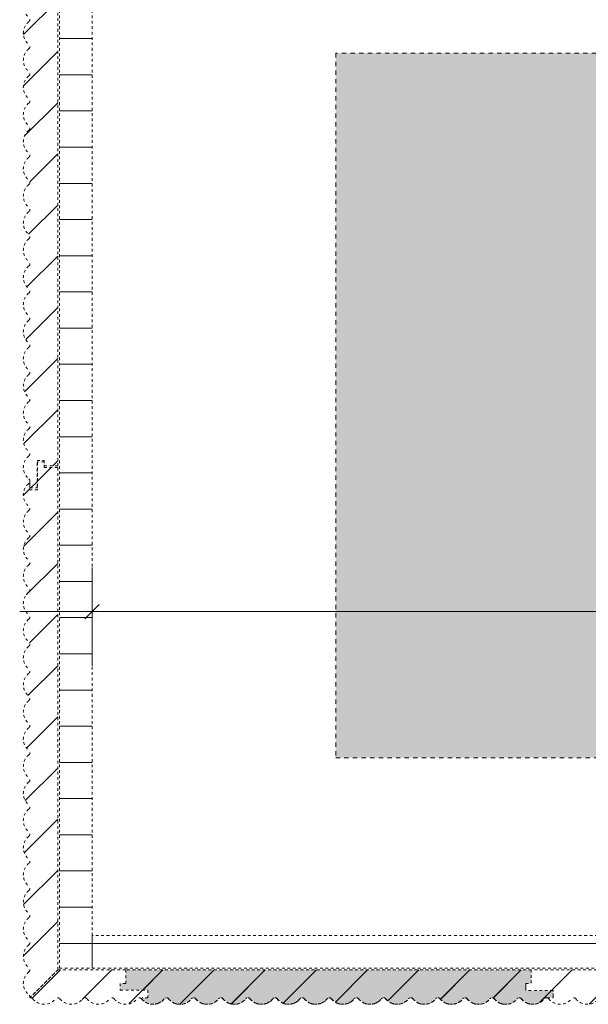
# Model space of a CAD drawing. Header units: millimetres. Extents: x 31693 to 77560, y -62826 to 19369.
# Tile 5 of 17: x 37986 to 38300, y -61897 to -61353. Entities that reach past the tile are written whole.
import ezdxf

# ---------------------------------------------------------------- set-up
doc = ezdxf.new("R2010")
doc.units = ezdxf.units.MM
doc.linetypes.add('Dash 1_5', pattern=[3, 1.5, -1.5])
doc.linetypes.add('Dash xSmall', pattern=[4.7625, 2.38125, -2.38125])
for name, color, linetype, lineweight in [('A----M-', 8, 'Continuous', 5), ('A----M--20', 8, 'Continuous', 5), ('A79-Y--', 8, 'Continuous', 13), ('A99-----2', 1, 'Dash xSmall', 5), ('Detail Items-3', 1, 'Dash 1_5', 5), ('Detail Items-4', 1, 'Dash 1_5', 13)]:
    doc.layers.add(name, color=color, linetype=linetype, lineweight=lineweight)
doc.styles.add('Arial_1', font='arial.ttf', dxfattribs={"height": 36})
doc.dimstyles.new('TD_Diagonal_1_8_mm_-_Transparent_text', dxfattribs={"dimscale": 304.8, "dimtxt": 36.729338, "dimasz": 0.026247, "dimexe": 0.098425, "dimexo": 0.098425, "dimgap": 0.052493, "dimtad": 1, "dimdec": 0, "dimzin": 0, "dimdsep": 46, "dimtxsty": 'Arial_1', "dimblk1": 'OBLIQUE', "dimblk2": 'OBLIQUE', "dimsah": 1, "dimcen": 0.09, "dimdle": 0.131234, "dimazin": 2, "dimtfac": 1, "dimtdec": 4, "dimtix": 1, "dimtmove": 0, "dimatfit": 3, "dimfxl": 1, "dimtvp": 1, "dimtolj": 1, "dimtzin": 0, "dimarcsym": 2})
pattern_1 = [(45, (-18231.271, -107143.067), (-14.1421356, 14.1421356), [])]
pattern_2 = [(0, (-18231.271, -107143.067), (0, 20), [])]

# ---------------------------------------------------------------- blocks, each defined once
blk = doc.blocks.new('712 Pantry - MFZ Breakout - 712 Pantry - MFZ Breakout-18228971-Detail 53')
at = {"layer": 'A79-Y--'}
h = blk.add_hatch(color=256, dxfattribs=at)
h.paths.add_polyline_path([(38058.65, -61896.68), (38060.67, -61896.6), (38062.61, -61896), (38064.36, -61894.93), (38066.42, -61893.18), (38067.29, -61893.15), (38068, -61893.52), (38069.65, -61895.13), (38071.46, -61896.15), (38073.45, -61896.68), (38075.66, -61896.6), (38078.03, -61895.76), (38079.15, -61895.13), (38081.42, -61893.18), (38082.19, -61893.13), (38083, -61893.52), (38084.65, -61895.13), (38086.46, -61896.15), (38088.45, -61896.68), (38090.66, -61896.6), (38093.03, -61895.76), (38094.15, -61895.13), (38096.42, -61893.18), (38097.19, -61893.13), (38098, -61893.52), (38099.66, -61895.13), (38101.46, -61896.15), (38103.45, -61896.68), (38105.66, -61896.6), (38108.03, -61895.76), (38109.15, -61895.13), (38111.42, -61893.18), (38112.29, -61893.15), (38113, -61893.52), (38114.66, -61895.13), (38116.46, -61896.15), (38118.45, -61896.68), (38120.52, -61896.63), (38123.03, -61895.76), (38124.15, -61895.13), (38126.42, -61893.18), (38127.36, -61893.17), (38128, -61893.52), (38129.82, -61895.23), (38131.46, -61896.15), (38133.45, -61896.68), (38135.52, -61896.63), (38138.03, -61895.76), (38139.15, -61895.13), (38141.42, -61893.18), (38142.19, -61893.13), (38143, -61893.52), (38144.66, -61895.13), (38146.46, -61896.15), (38148.45, -61896.68), (38150.52, -61896.63), (38153.03, -61895.76), (38154.15, -61895.13), (38156.42, -61893.18), (38157.19, -61893.13), (38158, -61893.52), (38159.66, -61895.13), (38161.46, -61896.15), (38163.45, -61896.68), (38165.52, -61896.63), (38167.52, -61896.05), (38169.32, -61894.97), (38171.42, -61893.18), (38172.29, -61893.15), (38173, -61893.52), (38174.65, -61895.13), (38176.46, -61896.15), (38178.96, -61896.68), (38180.52, -61896.63), (38182.52, -61896.05), (38184.32, -61894.97), (38186.42, -61893.18), (38187.19, -61893.13), (38188, -61893.52), (38189.65, -61895.13), (38191.46, -61896.15), (38193.45, -61896.68), (38195.66, -61896.6), (38198.03, -61895.76), (38199.15, -61895.13), (38201.42, -61893.18), (38202.29, -61893.15), (38203, -61893.52), (38204.65, -61895.13), (38206.46, -61896.15), (38208.45, -61896.68), (38210.66, -61896.6), (38213.03, -61895.76), (38214.15, -61895.13), (38216.42, -61893.18), (38217.23, -61893.14), (38218, -61893.52), (38219.65, -61895.13), (38221.45, -61896.15), (38223.45, -61896.68), (38225.66, -61896.6), (38228.09, -61895.73), (38229.15, -61895.13), (38231.45, -61893.17), (38232.19, -61893.13), (38233, -61893.52), (38234.65, -61895.13), (38236.45, -61896.15), (38238.45, -61896.68), (38240.66, -61896.6), (38243.03, -61895.76), (38244.47, -61894.82), (38246.42, -61893.18), (38247.19, -61893.13), (38248, -61893.52), (38249.65, -61895.13), (38251.45, -61896.15), (38253.45, -61896.68), (38255.66, -61896.6), (38258.03, -61895.76), (38259.15, -61895.13), (38261.42, -61893.18), (38262.19, -61893.13), (38263.06, -61893.58), (38264.66, -61895.13), (38266.46, -61896.15), (38268.45, -61896.68), (38270.66, -61896.6), (38273.03, -61895.76), (38274.15, -61895.13), (38276.48, -61893.15), (38277.56, -61893.08), (38280.54, -61893.08), (38280.54, -61889.18), (38265.54, -61889.18), (38265.54, -61885.18), (38268.54, -61885.13), (38268.54, -61877.75), (38044.34, -61877.75), (38044.34, -61885.28), (38041.34, -61885.28), (38041.34, -61888.88), (38056.65, -61888.88), (38056.65, -61893.08), (38053.71, -61893.24), (38053.39, -61893.95), (38054.89, -61895.3), (38056.68, -61896.24), (38058.64, -61896.68)])
h.paths.add_polyline_path([(38623.32, -61322.28), (38623.32, -61304.28), (38605.32, -61304.28), (38605.32, -61322.28)])
h.paths.add_polyline_path([(39125.35, -60737.64), (39218.82, -60737.5), (39218.82, -60724.28), (38948.09, -60724.28), (38948.09, -60726.21), (38963.09, -60726.21), (38963.09, -60730.21), (38960.09, -60730.21), (38960.09, -60737.64), (39123.28, -60737.64)])
h.paths.add_polyline_path([(38113.44, -60737.64), (38284.46, -60737.64), (38284.46, -60730.11), (38287.46, -60730.11), (38287.46, -60726.51), (38272.16, -60726.51), (38272.12, -60724.28), (38009.82, -60724.28), (38009.82, -60737.64), (38112.01, -60737.64)])
blk.add_hatch(color=256, dxfattribs=at).paths.add_polyline_path([(38244.47, -61760.52), (38471.05, -61760.52), (38471.05, -61371.11), (38160.42, -61371.11), (38160.42, -61760.52)])
blk = doc.blocks.new('Onda-hoek - Onda-hoek-V5-Detail 53')
at = {"layer": 'Detail Items-3'}
h = blk.add_hatch(dxfattribs=at)
h.set_pattern_fill('FP_2', color=256, style=0, pattern_type=2)
h.set_pattern_definition(pattern_1)
h.paths.add_polyline_path([(37991.32, -61893.2), (38006.76, -61877.75), (38006.76, -61600.05), (37999.23, -61600.05), (37999.23, -61597.05), (37995.63, -61597.05), (37995.63, -61612.36), (37991.43, -61612.36), (37991.25, -61609.42), (37990.56, -61609.1), (37988.87, -61611.25), (37988.27, -61612.39), (37987.81, -61614.36), (37987.86, -61616.38), (37988.4, -61618.32), (37989.41, -61620.07), (37991.29, -61622.13), (37991.39, -61622.89), (37991.1, -61623.61), (37989.38, -61625.36), (37988.36, -61627.16), (37987.84, -61629.16), (37987.84, -61631.23), (37988.36, -61633.23), (37989.38, -61635.03), (37991.29, -61637.13), (37991.39, -61637.89), (37991.1, -61638.61), (37989.38, -61640.36), (37988.36, -61642.16), (37987.84, -61644.16), (37987.84, -61646.23), (37988.36, -61648.23), (37989.38, -61650.03), (37991.29, -61652.13), (37991.39, -61652.89), (37991.1, -61653.61), (37989.38, -61655.36), (37988.36, -61657.16), (37987.84, -61659.16), (37987.84, -61661.23), (37988.36, -61663.23), (37989.38, -61665.03), (37991.29, -61667.13), (37991.39, -61667.89), (37991.1, -61668.61), (37989.38, -61670.36), (37988.36, -61672.16), (37987.84, -61674.16), (37987.84, -61676.23), (37988.36, -61678.23), (37989.38, -61680.03), (37991.29, -61682.13), (37991.39, -61682.89), (37991.1, -61683.61), (37989.38, -61685.36), (37988.36, -61687.16), (37987.84, -61689.16), (37987.84, -61691.23), (37988.36, -61693.23), (37989.38, -61695.03), (37991.29, -61697.13), (37991.39, -61697.89), (37991.1, -61698.61), (37989.38, -61700.36), (37988.36, -61702.16), (37987.84, -61704.16), (37987.84, -61706.23), (37988.36, -61708.23), (37989.52, -61710.17), (37991.29, -61712.13), (37991.39, -61712.89), (37991.1, -61713.61), (37989.38, -61715.36), (37988.36, -61717.16), (37987.84, -61719.16), (37987.84, -61721.23), (37988.36, -61723.23), (37989.38, -61725.03), (37991.29, -61727.13), (37991.39, -61727.89), (37991.1, -61728.61), (37989.38, -61730.36), (37988.36, -61732.16), (37987.84, -61734.16), (37987.84, -61736.23), (37988.36, -61738.23), (37989.38, -61740.03), (37991.29, -61742.13), (37991.39, -61742.89), (37991.1, -61743.61), (37989.38, -61745.36), (37988.36, -61747.16), (37987.84, -61749.16), (37987.84, -61751.23), (37988.36, -61753.23), (37989.38, -61755.03), (37991.29, -61757.13), (37991.39, -61757.89), (37991.1, -61758.61), (37989.38, -61760.36), (37988.36, -61762.16), (37987.84, -61764.16), (37987.84, -61766.23), (37988.36, -61768.23), (37989.38, -61770.03), (37991.29, -61772.13), (37991.39, -61772.89), (37991.1, -61773.61), (37989.38, -61775.36), (37988.36, -61777.16), (37987.84, -61779.16), (37987.84, -61781.23), (37988.36, -61783.23), (37989.38, -61785.03), (37991.29, -61787.13), (37991.39, -61787.89), (37991.1, -61788.61), (37989.38, -61790.36), (37988.36, -61792.16), (37987.84, -61794.16), (37987.84, -61796.23), (37988.52, -61798.51), (37989.38, -61800.03), (37991.29, -61802.13), (37991.39, -61802.89), (37991.1, -61803.61), (37989.38, -61805.36), (37988.36, -61807.16), (37987.84, -61809.16), (37987.84, -61811.23), (37988.36, -61813.23), (37989.38, -61815.03), (37991.29, -61817.13), (37991.39, -61817.89), (37991.1, -61818.61), (37989.38, -61820.36), (37988.36, -61822.16), (37987.84, -61824.16), (37987.84, -61826.23), (37988.36, -61828.23), (37989.38, -61830.03), (37991.29, -61832.13), (37991.39, -61832.89), (37991.1, -61833.61), (37989.38, -61835.36), (37988.36, -61837.16), (37987.84, -61839.16), (37987.84, -61841.23), (37988.36, -61843.23), (37989.38, -61845.03), (37991.29, -61847.13), (37991.39, -61847.89), (37991.1, -61848.61), (37989.38, -61850.36), (37988.36, -61852.16), (37987.84, -61854.16), (37987.84, -61856.23), (37988.36, -61858.23), (37989.38, -61860.03), (37991.29, -61862.13), (37991.39, -61862.89), (37991.1, -61863.61), (37989.38, -61865.36), (37988.36, -61867.16), (37987.84, -61869.16), (37987.84, -61871.23), (37988.36, -61873.23), (37989.38, -61875.03), (37991.29, -61877.13), (37991.39, -61877.89), (37991.1, -61878.61), (37989.38, -61880.36), (37988.36, -61882.16), (37987.84, -61884.16), (37988, -61886.85), (37988.36, -61888.23), (37989.38, -61890.03), (37991.32, -61892.23), (37991.39, -61892.83)])
h = blk.add_hatch(dxfattribs=at)
h.set_pattern_fill('FP_2', color=256, style=0, pattern_type=2)
h.set_pattern_definition(pattern_1)
h.paths.add_polyline_path([(38000.35, -61896.68), (38002.35, -61896.15), (38004.15, -61895.13), (38006.25, -61893.22), (38007.01, -61893.13), (38007.72, -61893.42), (38009.48, -61895.13), (38011.28, -61896.15), (38013.28, -61896.68), (38015.35, -61896.68), (38017.35, -61896.15), (38019.15, -61895.13), (38021.25, -61893.22), (38022.01, -61893.13), (38022.72, -61893.42), (38024.48, -61895.13), (38026.28, -61896.15), (38028.28, -61896.68), (38030.35, -61896.68), (38032.35, -61896.15), (38034.15, -61895.13), (38036.25, -61893.22), (38037.01, -61893.13), (38037.72, -61893.42), (38039.48, -61895.13), (38041.28, -61896.15), (38043.28, -61896.68), (38045.35, -61896.68), (38047.93, -61895.82), (38049.15, -61895.13), (38051.25, -61893.22), (38052.01, -61893.13), (38052.72, -61893.42), (38054.89, -61895.36), (38056.68, -61896.26), (38058.65, -61896.68), (38060.67, -61896.6), (38062.61, -61896), (38064.36, -61894.93), (38066.42, -61893.18), (38067.18, -61893.17), (38067.9, -61893.58), (38069.89, -61895.37), (38071.55, -61896.22), (38073.46, -61896.68), (38075.66, -61896.6), (38078.03, -61895.76), (38079.15, -61895.13), (38081.42, -61893.18), (38082.18, -61893.17), (38082.9, -61893.58), (38084.89, -61895.37), (38086.45, -61896.2), (38088.46, -61896.68), (38090.66, -61896.6), (38093.03, -61895.76), (38094.15, -61895.13), (38096.42, -61893.18), (38097.18, -61893.17), (38097.9, -61893.58), (38099.89, -61895.37), (38101.45, -61896.2), (38103.46, -61896.68), (38105.66, -61896.6), (38108.03, -61895.76), (38109.15, -61895.13), (38111.42, -61893.18), (38112.18, -61893.17), (38112.9, -61893.58), (38114.89, -61895.37), (38116.45, -61896.2), (38118.46, -61896.68), (38120.52, -61896.63), (38123.03, -61895.76), (38124.15, -61895.13), (38126.42, -61893.18), (38127.18, -61893.17), (38127.9, -61893.58), (38129.89, -61895.37), (38131.55, -61896.22), (38133.45, -61896.68), (38135.52, -61896.63), (38138.03, -61895.76), (38139.15, -61895.13), (38141.42, -61893.18), (38142.18, -61893.17), (38142.9, -61893.58), (38144.48, -61895.13), (38146.45, -61896.2), (38148.46, -61896.68), (38150.52, -61896.63), (38153.03, -61895.76), (38154.15, -61895.13), (38156.42, -61893.18), (38157.18, -61893.17), (38157.9, -61893.58), (38159.89, -61895.37), (38161.45, -61896.2), (38163.46, -61896.68), (38165.52, -61896.63), (38167.52, -61896.05), (38169.32, -61894.97), (38171.42, -61893.18), (38172.18, -61893.17), (38172.9, -61893.58), (38174.89, -61895.37), (38176.55, -61896.22), (38178.96, -61896.68), (38180.52, -61896.63), (38182.52, -61896.05), (38184.32, -61894.97), (38186.42, -61893.18), (38187.18, -61893.17), (38187.9, -61893.58), (38189.89, -61895.37), (38191.45, -61896.2), (38193.45, -61896.68), (38195.66, -61896.6), (38198.03, -61895.76), (38199.15, -61895.13), (38201.42, -61893.18), (38202.18, -61893.17), (38202.9, -61893.58), (38204.89, -61895.37), (38206.61, -61896.24), (38208.45, -61896.68), (38210.66, -61896.6), (38213.03, -61895.76), (38214.15, -61895.13), (38216.42, -61893.18), (38217.18, -61893.17), (38217.9, -61893.58), (38219.89, -61895.37), (38221.45, -61896.2), (38223.45, -61896.68), (38225.66, -61896.6), (38228.09, -61895.73), (38229.15, -61895.13), (38231.45, -61893.17), (38232.18, -61893.17), (38232.9, -61893.58), (38234.89, -61895.37), (38236.45, -61896.2), (38238.46, -61896.68), (38240.66, -61896.6), (38243.03, -61895.76), (38244.47, -61894.82), (38246.42, -61893.18), (38247.18, -61893.17), (38247.9, -61893.58), (38249.89, -61895.37), (38251.45, -61896.2), (38253.45, -61896.68), (38255.66, -61896.6), (38258.03, -61895.76), (38259.15, -61895.13), (38261.42, -61893.18), (38262.18, -61893.17), (38262.9, -61893.58), (38264.89, -61895.37), (38266.45, -61896.2), (38268.45, -61896.68), (38270.66, -61896.6), (38273.03, -61895.76), (38274.15, -61895.13), (38276.48, -61893.15), (38277.56, -61893.08), (38280.54, -61893.08), (38280.54, -61889.18), (38265.54, -61889.18), (38265.54, -61885.18), (38268.54, -61885.13), (38268.54, -61877.75), (38006.76, -61877.75), (37991.68, -61893.12), (37992.41, -61893.24), (37993, -61893.69), (37994.48, -61895.13), (37996.28, -61896.15), (37998.28, -61896.68)])
for p, q in [((37999.23, -61597.05), (37995.63, -61597.05)), ((37995.63, -61597.05), (37995.63, -61612.36)), ((37999.23, -61600.05), (37999.23, -61597.05)), ((38006.76, -61600.05), (37999.23, -61600.05)), ((38006.76, -61877.75), (38006.76, -61600.05)), ((37991.43, -61611.25), (37991.43, -61609.5)), ((37991.43, -61612.36), (37991.43, -61611.25)), ((37995.63, -61612.36), (37991.43, -61612.36)), ((37991.32, -61893.2), (38006.76, -61877.75)), ((38006.76, -61877.75), (37991.32, -61893.2)), ((38044.34, -61877.75), (38006.76, -61877.75)), ((38268.54, -61877.75), (38044.34, -61877.75)), ((38268.54, -61885.13), (38268.54, -61877.75)), ((38265.54, -61886.22), (38265.54, -61885.18)), ((38265.54, -61885.18), (38268.54, -61885.18)), ((38265.54, -61887.22), (38265.54, -61886.24)), ((38265.54, -61888.49), (38265.54, -61887.25)), ((38265.54, -61889.18), (38265.54, -61888.53)), ((38280.54, -61889.18), (38265.54, -61889.18)), ((38276.82, -61893.08), (38277.18, -61893.08)), ((38277.23, -61893.08), (38280.54, -61893.08)), ((38280.54, -61889.61), (38280.54, -61889.18)), ((38280.54, -61892.26), (38280.54, -61889.66)), ((38280.54, -61893.08), (38280.54, -61892.35))]:
    blk.add_line(p, q, dxfattribs=at)
for centre, radius, start, end in [((37995.82, -61615.2), 8.05, 130.7496, 231.6819), ((37990.91, -61609.5), 0.525, 14.5277, 130.7496), ((37990.91, -61609.5), 0.525, 360, 14.5277), ((37989.89, -61622.7), 1.51, 308.3181, 51.6819), ((37995.82, -61630.2), 8.05, 128.3181, 231.6819), ((37989.89, -61637.7), 1.51, 308.3181, 51.6819), ((37995.82, -61645.2), 8.05, 128.3181, 231.6819), ((37995.82, -61660.2), 8.05, 128.3181, 231.6819), ((37989.89, -61652.7), 1.51, 308.3181, 51.6819), ((37995.82, -61675.2), 8.05, 128.3181, 231.6819), ((37989.89, -61667.7), 1.51, 308.3181, 51.6819), ((37989.89, -61682.7), 1.51, 308.3181, 51.6819), ((37995.82, -61690.2), 8.05, 128.3181, 231.6819), ((37989.89, -61697.7), 1.51, 308.3181, 51.6819), ((37995.82, -61705.2), 8.05, 128.3181, 231.6819), ((37995.82, -61720.2), 8.05, 128.3181, 231.6819), ((37989.89, -61712.7), 1.51, 308.3181, 51.6819), ((37995.82, -61735.2), 8.05, 128.3181, 231.6819), ((37989.89, -61727.7), 1.51, 308.3181, 51.6819), ((37989.89, -61742.7), 1.51, 308.3181, 51.6819), ((37995.82, -61750.2), 8.05, 128.3181, 231.6819), ((37989.89, -61757.7), 1.51, 308.3181, 51.6819), ((37995.82, -61765.2), 8.05, 128.3181, 231.6819), ((37995.82, -61780.2), 8.05, 128.3181, 231.6819), ((37989.89, -61772.7), 1.51, 308.3181, 51.6819), ((37995.82, -61795.2), 8.05, 128.3181, 231.6819), ((37989.89, -61787.7), 1.51, 308.3181, 51.6819), ((37989.89, -61802.7), 1.51, 308.3181, 51.6819), ((37995.82, -61810.2), 8.05, 128.3181, 231.6819), ((37989.89, -61817.7), 1.51, 308.3181, 51.6819), ((37995.82, -61825.2), 8.05, 128.3181, 231.6819), ((37995.82, -61840.2), 8.05, 128.3181, 231.6819), ((37989.89, -61832.7), 1.51, 308.3181, 51.6819), ((37995.82, -61855.2), 8.05, 128.3181, 231.6819), ((37989.89, -61847.7), 1.51, 308.3181, 51.6819), ((37989.89, -61862.7), 1.51, 308.3181, 51.6819), ((37995.82, -61870.2), 8.05, 128.3181, 231.6819), ((37989.89, -61877.7), 1.51, 308.3181, 51.6819), ((37995.82, -61885.2), 8.05, 128.3181, 231.6819), ((37989.89, -61892.7), 1.51, 340.6714, 51.6819), ((37991.82, -61894.63), 1.51, 38.3181, 109.3286), ((37999.32, -61888.7), 8.05, 218.3181, 321.6819), ((38006.82, -61894.63), 1.51, 38.3181, 141.6819), ((38014.32, -61888.7), 8.05, 218.3181, 321.6819), ((38021.82, -61894.63), 1.51, 38.3181, 141.6819), ((38029.32, -61888.7), 8.05, 218.3181, 321.6819), ((38036.82, -61894.63), 1.51, 38.3181, 141.6819), ((38044.32, -61888.7), 8.05, 218.3181, 321.6819), ((38051.82, -61894.63), 1.51, 38.3181, 141.6819), ((38059.32, -61888.7), 8.05, 218.3181, 265.2196), ((38059.32, -61888.7), 8.05, 293.4604, 321.6819), ((38066.82, -61894.63), 1.51, 112.1494, 123.42), ((38066.82, -61894.63), 1.51, 38.3181, 67.8506), ((38074.32, -61888.7), 8.05, 218.3181, 247.8506), ((38074.32, -61888.7), 8.05, 278.6438, 319.3685), ((38081.82, -61894.63), 1.51, 126.9156, 141.6819), ((38081.82, -61894.63), 1.51, 112.1494, 126.5976), ((38081.82, -61894.63), 1.51, 38.3181, 67.8506), ((38089.32, -61888.7), 8.05, 218.3181, 247.8506), ((38089.32, -61888.7), 8.05, 278.6438, 319.3685), ((38096.82, -61894.63), 1.51, 126.9156, 141.3942), ((38096.82, -61894.63), 1.51, 112.1494, 126.5976), ((38096.82, -61894.63), 1.51, 80.4852, 82.6169), ((38096.82, -61894.63), 1.51, 38.3181, 67.8506), ((38104.32, -61888.7), 8.05, 218.3181, 247.8506), ((38104.32, -61888.7), 8.05, 278.6438, 319.3685), ((38111.82, -61894.63), 1.51, 126.9156, 141.3942), ((38111.82, -61894.63), 1.51, 112.1494, 126.5976), ((38111.82, -61894.63), 1.51, 38.3181, 67.8506), ((38119.32, -61888.7), 8.05, 218.3181, 247.8506), ((38119.32, -61888.7), 8.05, 292.6121, 321.6819), ((38126.82, -61894.63), 1.51, 126.9156, 141.3942), ((38126.82, -61894.63), 1.51, 112.1494, 126.5976), ((38126.82, -61894.63), 1.51, 38.3181, 67.8506), ((38134.32, -61888.7), 8.05, 218.3181, 247.8506), ((38134.32, -61888.7), 8.05, 292.6121, 321.6819), ((38141.82, -61894.63), 1.51, 126.9156, 141.3942), ((38141.82, -61894.63), 1.51, 112.1494, 126.5976), ((38141.82, -61894.63), 1.51, 38.3181, 67.8506), ((38149.32, -61888.7), 8.05, 218.3181, 247.8506), ((38149.32, -61888.7), 8.05, 292.6121, 321.6819), ((38156.82, -61894.63), 1.51, 126.9156, 141.3942), ((38156.82, -61894.63), 1.51, 112.1494, 126.5976), ((38156.82, -61894.63), 1.51, 38.3181, 67.8506), ((38164.32, -61888.7), 8.05, 218.3181, 247.8506), ((38164.32, -61888.7), 8.05, 307.1316, 321.6819), ((38171.82, -61894.63), 1.51, 126.9156, 141.3942), ((38171.82, -61894.63), 1.51, 112.1494, 126.5976), ((38171.82, -61894.63), 1.51, 38.3181, 67.8506), ((38179.32, -61888.7), 8.05, 218.3181, 247.8506), ((38179.32, -61888.7), 8.05, 307.1316, 321.6819), ((38186.82, -61894.63), 1.51, 126.9156, 141.3942), ((38186.82, -61894.63), 1.51, 112.1494, 126.5976), ((38186.82, -61894.63), 1.51, 38.3181, 67.8506), ((38194.32, -61888.7), 8.05, 218.3181, 247.8506), ((38194.32, -61888.7), 8.05, 278.6438, 319.3685), ((38201.82, -61894.63), 1.51, 127.0146, 141.5834), ((38201.82, -61894.63), 1.51, 112.1494, 126.5976), ((38201.82, -61894.63), 1.51, 38.3181, 67.8506), ((38209.32, -61888.7), 8.05, 218.3181, 247.8506), ((38209.32, -61888.7), 8.05, 278.6438, 319.3685), ((38216.82, -61894.63), 1.51, 127.0146, 141.5834), ((38216.82, -61894.63), 1.51, 112.1494, 126.5976), ((38216.82, -61894.63), 1.51, 38.3181, 67.8506), ((38224.32, -61888.7), 8.05, 218.3181, 247.8506), ((38224.32, -61888.7), 8.05, 298.2459, 319.3685), ((38231.82, -61894.63), 1.51, 127.0146, 141.5834), ((38231.82, -61894.63), 1.51, 112.1975, 126.7761), ((38231.82, -61894.63), 1.51, 38.3181, 67.8506), ((38239.32, -61888.7), 8.05, 218.3181, 247.8506), ((38239.32, -61888.7), 8.05, 278.6438, 319.3685), ((38246.82, -61894.63), 1.51, 127.0146, 141.5834), ((38246.82, -61894.63), 1.51, 112.1975, 126.7761), ((38246.82, -61894.63), 1.51, 38.3181, 67.8506), ((38254.32, -61888.7), 8.05, 218.3181, 247.8506), ((38254.32, -61888.7), 8.05, 278.6438, 319.3685), ((38261.82, -61894.63), 1.51, 126.9156, 141.6819), ((38261.82, -61894.63), 1.51, 112.1975, 126.7761), ((38261.82, -61894.63), 1.51, 38.3181, 67.8506), ((38269.32, -61888.7), 8.05, 218.3181, 247.8506), ((38269.32, -61888.7), 8.05, 278.6438, 319.3685), ((38276.82, -61894.63), 1.51, 128.7614, 141.585), ((38276.82, -61894.63), 1.51, 105.3902, 126.5095), ((38276.82, -61894.63), 1.51, 90.9046, 102.9205), ((38059.32, -61888.7), 8.05, 265.2196, 277.3831), ((38059.32, -61888.7), 8.05, 279.3216, 292.1494), ((38074.32, -61888.7), 8.05, 249.1113, 262.6169), ((38074.32, -61888.7), 8.05, 263.8359, 277.3831), ((38089.32, -61888.7), 8.05, 249.1113, 262.6169), ((38089.32, -61888.7), 8.05, 263.8359, 277.3831), ((38104.32, -61888.7), 8.05, 249.1113, 262.6169), ((38104.32, -61888.7), 8.05, 263.8359, 277.3831), ((38119.32, -61888.7), 8.05, 249.1113, 262.6169), ((38119.32, -61888.7), 8.05, 263.8359, 277.3831), ((38119.32, -61888.7), 8.05, 278.6438, 292.1494), ((38134.32, -61888.7), 8.05, 249.1113, 262.6169), ((38134.32, -61888.7), 8.05, 263.8359, 277.3831), ((38134.32, -61888.7), 8.05, 278.6438, 292.1494), ((38149.32, -61888.7), 8.05, 249.1113, 262.6169), ((38149.32, -61888.7), 8.05, 263.8359, 277.3831), ((38149.32, -61888.7), 8.05, 278.6438, 292.1494), ((38164.32, -61888.7), 8.05, 249.1113, 262.6169), ((38164.32, -61888.7), 8.05, 263.8359, 277.3831), ((38164.32, -61888.7), 8.05, 278.6438, 292.1494), ((38164.32, -61888.7), 8.05, 292.6121, 306.9156), ((38179.32, -61888.7), 8.05, 249.1113, 262.6169), ((38179.32, -61888.7), 8.05, 263.8359, 277.3831), ((38179.32, -61888.7), 8.05, 278.6438, 292.1494), ((38179.32, -61888.7), 8.05, 292.6121, 306.9156), ((38194.32, -61888.7), 8.05, 249.1113, 262.6169), ((38194.32, -61888.7), 8.05, 263.8359, 277.3831), ((38209.32, -61888.7), 8.05, 249.1113, 262.6169), ((38209.32, -61888.7), 8.05, 263.8359, 277.3831), ((38224.32, -61888.7), 8.05, 249.1113, 262.6169), ((38224.32, -61888.7), 8.05, 263.8359, 277.3831), ((38224.32, -61888.7), 8.05, 278.6438, 297.7666), ((38239.32, -61888.7), 8.05, 249.1113, 262.6169), ((38239.32, -61888.7), 8.05, 263.8359, 277.3831), ((38254.32, -61888.7), 8.05, 249.1113, 262.6169), ((38254.32, -61888.7), 8.05, 263.8359, 277.3831), ((38269.32, -61888.7), 8.05, 249.1113, 262.6169), ((38269.32, -61888.7), 8.05, 263.8359, 277.3831)]:
    blk.add_arc(centre, radius, start, end, dxfattribs=at)
blk = doc.blocks.new('Onda-recht - Onda-recht-V6-Detail 53')
at = {"layer": 'Detail Items-3'}
h = blk.add_hatch(dxfattribs=at)
h.set_pattern_fill('FP_2', color=256, style=0, pattern_type=2)
h.set_pattern_definition(pattern_1)
h.paths.add_polyline_path([(37995.33, -61611.25), (37995.33, -61596.25), (37999.33, -61596.25), (37999.33, -61599.25), (38006.76, -61599.25), (38006.76, -61299.88), (37999.23, -61299.88), (37999.23, -61296.88), (37995.63, -61296.88), (37995.63, -61312.18), (37991.43, -61312.18), (37991.25, -61309.25), (37990.56, -61308.93), (37988.78, -61311.25), (37988.28, -61312.22), (37987.81, -61314.19), (37987.86, -61316.21), (37988.4, -61318.15), (37989.41, -61319.9), (37991.29, -61321.96), (37991.39, -61322.72), (37991.1, -61323.44), (37989.38, -61325.19), (37988.27, -61327.36), (37987.84, -61328.99), (37987.84, -61331.06), (37988.36, -61333.06), (37989.38, -61334.86), (37991.29, -61336.96), (37991.39, -61337.72), (37991.1, -61338.44), (37989.38, -61340.19), (37988.36, -61341.99), (37987.84, -61343.99), (37987.84, -61346.06), (37988.36, -61348.06), (37989.38, -61349.86), (37991.29, -61351.96), (37991.39, -61352.72), (37991.1, -61353.44), (37989.38, -61355.19), (37988.36, -61356.99), (37987.84, -61358.99), (37987.84, -61361.06), (37988.36, -61363.06), (37989.38, -61364.86), (37991.29, -61366.96), (37991.39, -61367.72), (37991.1, -61368.44), (37989.38, -61370.19), (37988.36, -61371.99), (37987.84, -61373.99), (37987.84, -61376.06), (37988.36, -61378.06), (37989.38, -61379.86), (37991.29, -61381.96), (37991.39, -61382.72), (37991.1, -61383.44), (37989.38, -61385.19), (37988.36, -61386.99), (37987.84, -61388.99), (37987.84, -61391.06), (37988.36, -61393.06), (37989.38, -61394.86), (37991.29, -61396.96), (37991.39, -61397.72), (37991.1, -61398.44), (37989.38, -61400.19), (37988.36, -61401.99), (37987.84, -61403.99), (37987.84, -61406.06), (37988.36, -61408.06), (37989.38, -61409.86), (37991.29, -61411.96), (37991.39, -61412.72), (37991.1, -61413.44), (37989.09, -61415.7), (37988.36, -61416.99), (37987.84, -61418.99), (37987.84, -61421.06), (37988.36, -61423.06), (37989.38, -61424.86), (37991.29, -61426.96), (37991.39, -61427.72), (37991.1, -61428.44), (37989.38, -61430.19), (37988.36, -61431.99), (37987.84, -61433.99), (37987.84, -61436.06), (37988.36, -61438.06), (37989.38, -61439.86), (37991.29, -61441.96), (37991.39, -61442.72), (37991.1, -61443.44), (37989.38, -61445.19), (37988.36, -61446.99), (37987.84, -61448.99), (37987.84, -61451.06), (37988.36, -61453.06), (37989.38, -61454.86), (37991.29, -61456.96), (37991.39, -61457.72), (37991.1, -61458.44), (37989.38, -61460.19), (37988.36, -61461.99), (37987.84, -61463.99), (37987.84, -61466.06), (37988.36, -61468.06), (37989.38, -61469.86), (37991.29, -61471.96), (37991.39, -61472.72), (37991.1, -61473.44), (37989.38, -61475.19), (37988.36, -61476.99), (37987.84, -61478.99), (37987.84, -61481.06), (37988.36, -61483.06), (37989.38, -61484.86), (37991.29, -61486.96), (37991.39, -61487.72), (37991.1, -61488.44), (37989.38, -61490.19), (37988.36, -61491.99), (37987.84, -61493.99), (37987.84, -61496.06), (37988.36, -61498.06), (37989.38, -61499.86), (37991.29, -61501.96), (37991.39, -61502.72), (37991.1, -61503.44), (37989.38, -61505.19), (37988.36, -61506.99), (37987.84, -61508.99), (37987.84, -61511.06), (37988.36, -61513.06), (37989.38, -61514.86), (37991.29, -61516.96), (37991.39, -61517.72), (37991.1, -61518.44), (37989.38, -61520.19), (37988.36, -61521.99), (37987.84, -61523.99), (37987.84, -61526.06), (37988.36, -61528.06), (37989.38, -61529.86), (37991.29, -61531.96), (37991.39, -61532.72), (37991.05, -61533.49), (37989.38, -61535.19), (37988.36, -61536.99), (37987.84, -61538.99), (37987.84, -61541.06), (37988.36, -61543.06), (37989.38, -61544.86), (37991.29, -61546.96), (37991.39, -61547.72), (37991.1, -61548.44), (37989.38, -61550.19), (37988.36, -61551.99), (37987.84, -61553.99), (37987.84, -61556.06), (37988.36, -61558.06), (37989.38, -61559.86), (37991.29, -61561.96), (37991.33, -61562.94), (37991.1, -61563.44), (37989.38, -61565.19), (37988.36, -61566.99), (37987.84, -61568.99), (37987.84, -61571.06), (37988.36, -61573.06), (37989.38, -61574.86), (37991.29, -61576.96), (37991.39, -61577.72), (37991.1, -61578.44), (37989.38, -61580.19), (37988.36, -61581.99), (37987.84, -61583.99), (37987.84, -61586.06), (37988.36, -61588.06), (37989.38, -61589.86), (37991.29, -61591.96), (37991.39, -61592.72), (37991.1, -61593.44), (37989.38, -61595.19), (37988.36, -61596.99), (37987.84, -61598.99), (37987.84, -61601.06), (37988.36, -61603.06), (37989.38, -61604.86), (37991.36, -61607.19), (37991.43, -61607.53), (37991.43, -61611.25)])
for p, q in [((37999.23, -61296.88), (37995.63, -61296.88)), ((37995.63, -61296.88), (37995.63, -61312.18)), ((37999.23, -61299.88), (37999.23, -61296.88)), ((38006.76, -61299.88), (37999.23, -61299.88)), ((38006.76, -61599.25), (38006.76, -61299.88)), ((37991.43, -61311.25), (37991.43, -61309.33)), ((37991.43, -61312.18), (37991.43, -61311.25)), ((37995.63, -61312.18), (37991.43, -61312.18)), ((37995.33, -61611.25), (37995.33, -61596.25)), ((37995.33, -61596.25), (37999.33, -61596.25)), ((37999.33, -61596.25), (37999.33, -61599.25)), ((37999.33, -61599.25), (38006.76, -61599.25)), ((37991.43, -61607.53), (37991.43, -61611.25)), ((37991.43, -61611.25), (37995.33, -61611.25))]:
    blk.add_line(p, q, dxfattribs=at)
for centre, radius, start, end in [((37995.82, -61315.03), 8.05, 130.7496, 231.6819), ((37990.91, -61309.33), 0.525, 14.5277, 130.7496), ((37990.91, -61309.33), 0.525, 360, 14.5277), ((37989.89, -61322.53), 1.51, 308.3181, 51.6819), ((37995.82, -61330.03), 8.05, 128.3181, 231.6819), ((37995.82, -61345.03), 8.05, 128.3181, 231.6819), ((37989.89, -61337.53), 1.51, 308.3181, 51.6819), ((37995.82, -61360.03), 8.05, 128.3181, 231.6819), ((37989.89, -61352.53), 1.51, 308.3181, 51.6819), ((37989.89, -61367.53), 1.51, 308.3181, 51.6819), ((37995.82, -61375.03), 8.05, 128.3181, 231.6819), ((37989.89, -61382.53), 1.51, 308.3181, 51.6819), ((37995.82, -61390.03), 8.05, 128.3181, 231.6819), ((37995.82, -61405.03), 8.05, 128.3181, 231.6819), ((37989.89, -61397.53), 1.51, 308.3181, 51.6819), ((37995.82, -61420.03), 8.05, 128.3181, 231.6819), ((37989.89, -61412.53), 1.51, 308.3181, 51.6819), ((37995.82, -61435.03), 8.05, 128.3181, 231.6819), ((37989.89, -61427.53), 1.51, 308.3181, 51.6819), ((37989.89, -61442.53), 1.51, 308.3181, 51.6819), ((37995.82, -61450.03), 8.05, 128.3181, 231.6819), ((37995.82, -61465.03), 8.05, 128.3181, 231.6819), ((37989.89, -61457.53), 1.51, 308.3181, 51.6819), ((37995.82, -61480.03), 8.05, 128.3181, 231.6819), ((37989.89, -61472.53), 1.51, 308.3181, 51.6819), ((37995.82, -61495.03), 8.05, 128.3181, 231.6819), ((37989.89, -61487.53), 1.51, 308.3181, 51.6819), ((37989.89, -61502.53), 1.51, 308.3181, 51.6819), ((37995.82, -61510.03), 8.05, 128.3181, 231.6819), ((37995.82, -61525.03), 8.05, 128.3181, 231.6819), ((37989.89, -61517.53), 1.51, 308.3181, 51.6819), ((37995.82, -61540.03), 8.05, 128.3181, 231.6819), ((37989.89, -61532.53), 1.51, 308.3181, 51.6819), ((37995.82, -61555.03), 8.05, 128.3181, 231.6819), ((37989.89, -61547.53), 1.51, 308.3181, 51.6819), ((37989.89, -61562.53), 1.51, 308.3181, 51.6819), ((37995.82, -61570.03), 8.05, 128.3181, 231.6819), ((37989.89, -61577.53), 1.51, 308.3181, 51.6819), ((37995.82, -61585.03), 8.05, 128.3181, 231.6819), ((37995.82, -61600.03), 8.05, 128.3181, 231.6819), ((37989.89, -61592.53), 1.51, 308.3181, 51.6819), ((37989.89, -61607.53), 1.51, 0, 51.6819)]:
    blk.add_arc(centre, radius, start, end, dxfattribs=at)
blk = doc.blocks.new('Onda-recht - Onda-recht-V9-Detail 53')
at = {"layer": 'Detail Items-3'}
h = blk.add_hatch(dxfattribs=at)
h.set_pattern_fill('FP_2', color=256, style=0, pattern_type=2)
h.set_pattern_definition(pattern_1)
h.paths.add_polyline_path([(38058.65, -61896.7), (38060.67, -61896.66), (38062.61, -61896.11), (38064.36, -61895.1), (38066.42, -61893.22), (38067.18, -61893.12), (38067.9, -61893.41), (38069.65, -61895.13), (38071.45, -61896.15), (38073.45, -61896.68), (38075.52, -61896.68), (38077.52, -61896.15), (38079.32, -61895.13), (38081.42, -61893.22), (38082.18, -61893.12), (38082.9, -61893.41), (38084.65, -61895.13), (38086.45, -61896.15), (38088.45, -61896.68), (38090.52, -61896.68), (38092.52, -61896.15), (38094.32, -61895.13), (38096.42, -61893.22), (38097.18, -61893.12), (38097.9, -61893.41), (38099.65, -61895.13), (38101.45, -61896.15), (38103.45, -61896.68), (38105.52, -61896.68), (38107.52, -61896.15), (38109.32, -61895.13), (38111.42, -61893.22), (38112.18, -61893.12), (38112.9, -61893.41), (38114.65, -61895.13), (38116.45, -61896.15), (38118.45, -61896.68), (38120.52, -61896.68), (38122.52, -61896.15), (38124.32, -61895.13), (38126.42, -61893.22), (38127.18, -61893.12), (38127.9, -61893.41), (38129.82, -61895.23), (38131.45, -61896.15), (38133.45, -61896.68), (38135.52, -61896.68), (38137.52, -61896.15), (38139.32, -61895.13), (38141.42, -61893.22), (38142.18, -61893.12), (38142.9, -61893.41), (38144.65, -61895.13), (38146.45, -61896.15), (38148.45, -61896.68), (38150.52, -61896.68), (38152.52, -61896.15), (38154.32, -61895.13), (38156.42, -61893.22), (38157.18, -61893.12), (38157.9, -61893.41), (38159.65, -61895.13), (38161.45, -61896.15), (38163.45, -61896.68), (38165.52, -61896.68), (38167.52, -61896.15), (38169.32, -61895.13), (38171.42, -61893.22), (38172.18, -61893.12), (38172.9, -61893.41), (38174.65, -61895.13), (38176.45, -61896.15), (38178.96, -61896.68), (38180.52, -61896.68), (38182.52, -61896.15), (38184.32, -61895.13), (38186.42, -61893.22), (38187.18, -61893.12), (38187.9, -61893.41), (38189.65, -61895.13), (38191.45, -61896.15), (38193.45, -61896.68), (38195.52, -61896.68), (38197.52, -61896.15), (38199.32, -61895.13), (38201.42, -61893.22), (38202.18, -61893.12), (38202.9, -61893.41), (38204.65, -61895.13), (38206.45, -61896.15), (38208.45, -61896.68), (38210.52, -61896.68), (38212.52, -61896.15), (38214.32, -61895.13), (38216.42, -61893.22), (38217.18, -61893.12), (38217.9, -61893.41), (38219.65, -61895.13), (38221.45, -61896.15), (38223.45, -61896.68), (38225.52, -61896.68), (38228.09, -61895.83), (38229.32, -61895.13), (38231.42, -61893.22), (38232.18, -61893.12), (38232.9, -61893.41), (38234.65, -61895.13), (38236.45, -61896.15), (38238.45, -61896.68), (38240.52, -61896.68), (38242.52, -61896.15), (38244.47, -61894.98), (38246.42, -61893.22), (38247.18, -61893.12), (38247.9, -61893.41), (38249.65, -61895.13), (38251.45, -61896.15), (38253.45, -61896.68), (38255.52, -61896.68), (38257.52, -61896.15), (38259.32, -61895.13), (38261.42, -61893.22), (38262.18, -61893.12), (38262.9, -61893.41), (38264.65, -61895.13), (38266.45, -61896.15), (38268.45, -61896.68), (38270.52, -61896.68), (38272.52, -61896.15), (38274.32, -61895.13), (38276.42, -61893.22), (38277.23, -61893.14), (38277.9, -61893.41), (38279.65, -61895.13), (38281.45, -61896.15), (38283.45, -61896.68), (38285.52, -61896.68), (38287.52, -61896.15), (38289.32, -61895.13), (38291.42, -61893.22), (38292.18, -61893.12), (38292.9, -61893.41), (38294.65, -61895.13), (38296.45, -61896.15), (38298.45, -61896.68), (38300.52, -61896.68), (38302.52, -61896.15), (38304.32, -61895.13), (38306.42, -61893.22), (38307.18, -61893.12), (38307.9, -61893.41), (38309.99, -61895.32), (38311.45, -61896.15), (38313.45, -61896.68), (38315.52, -61896.68), (38317.52, -61896.15), (38319.32, -61895.13), (38321.42, -61893.22), (38322.18, -61893.12), (38322.9, -61893.41), (38324.65, -61895.13), (38326.45, -61896.15), (38328.45, -61896.68), (38330.52, -61896.68), (38332.52, -61896.15), (38334.32, -61895.13), (38336.42, -61893.22), (38337.18, -61893.12), (38337.9, -61893.41), (38339.65, -61895.13), (38341.45, -61896.15), (38343.45, -61896.68), (38345.52, -61896.68), (38347.52, -61896.15), (38349.32, -61895.13), (38351.65, -61893.15), (38351.99, -61893.08), (38355.71, -61893.08), (38355.71, -61889.18), (38340.71, -61889.18), (38340.71, -61885.18), (38343.71, -61885.18), (38343.71, -61877.75), (38044.34, -61877.75), (38044.34, -61885.28), (38041.34, -61885.28), (38041.34, -61888.88), (38056.65, -61888.88), (38056.65, -61893.08), (38053.79, -61893.08), (38053.39, -61893.95), (38054.89, -61895.3), (38056.68, -61896.24)])
for p, q in [((38044.34, -61877.75), (38044.34, -61885.28)), ((38343.71, -61877.75), (38044.34, -61877.75)), ((38343.71, -61885.18), (38343.71, -61877.75)), ((38044.34, -61885.28), (38041.34, -61885.28)), ((38041.34, -61885.28), (38041.34, -61888.88)), ((38340.71, -61889.18), (38340.71, -61885.18)), ((38340.71, -61885.18), (38343.71, -61885.18)), ((38041.34, -61888.88), (38056.65, -61888.88)), ((38056.65, -61893.08), (38053.79, -61893.08)), ((38056.65, -61888.88), (38056.65, -61893.08)), ((38355.71, -61889.18), (38340.71, -61889.18)), ((38351.99, -61893.08), (38355.71, -61893.08)), ((38355.71, -61893.08), (38355.71, -61889.18))]:
    blk.add_line(p, q, dxfattribs=at)
for centre, radius, start, end in [((38053.79, -61893.61), 0.525, 90, 220.7496), ((38059.49, -61888.7), 8.05, 220.7496, 321.6819), ((38066.99, -61894.62), 1.51, 38.3181, 141.6819), ((38074.49, -61888.7), 8.05, 218.3181, 321.6819), ((38081.99, -61894.62), 1.51, 38.3181, 141.6819), ((38089.49, -61888.7), 8.05, 218.3181, 321.6819), ((38096.99, -61894.62), 1.51, 38.3181, 141.6819), ((38104.49, -61888.7), 8.05, 218.3181, 321.6819), ((38111.99, -61894.62), 1.51, 38.3181, 141.6819), ((38119.49, -61888.7), 8.05, 218.3181, 321.6819), ((38126.99, -61894.62), 1.51, 38.3181, 141.6819), ((38134.49, -61888.7), 8.05, 218.3181, 321.6819), ((38141.99, -61894.62), 1.51, 38.3181, 141.6819), ((38149.49, -61888.7), 8.05, 218.3181, 321.6819), ((38156.99, -61894.62), 1.51, 38.3181, 141.6819), ((38164.49, -61888.7), 8.05, 218.3181, 321.6819), ((38171.99, -61894.62), 1.51, 38.3181, 141.6819), ((38179.49, -61888.7), 8.05, 218.3181, 321.6819), ((38186.99, -61894.62), 1.51, 38.3181, 141.6819), ((38194.49, -61888.7), 8.05, 218.3181, 321.6819), ((38201.99, -61894.62), 1.51, 38.3181, 141.6819), ((38209.49, -61888.7), 8.05, 218.3181, 321.6819), ((38216.99, -61894.62), 1.51, 38.3181, 141.6819), ((38224.49, -61888.7), 8.05, 218.3181, 321.6819), ((38231.99, -61894.62), 1.51, 38.3181, 141.6819), ((38239.49, -61888.7), 8.05, 218.3181, 321.6819), ((38246.99, -61894.62), 1.51, 38.3181, 141.6819), ((38254.49, -61888.7), 8.05, 218.3181, 321.6819), ((38261.99, -61894.62), 1.51, 38.3181, 141.6819), ((38269.49, -61888.7), 8.05, 218.3181, 321.6819), ((38276.99, -61894.62), 1.51, 38.3181, 141.6819), ((38284.49, -61888.7), 8.05, 218.3181, 321.6819), ((38291.99, -61894.62), 1.51, 38.3181, 141.6819), ((38299.49, -61888.7), 8.05, 218.3181, 321.6819), ((38306.99, -61894.62), 1.51, 38.3181, 141.6819), ((38314.49, -61888.7), 8.05, 218.3181, 321.6819), ((38321.99, -61894.62), 1.51, 38.3181, 141.6819), ((38329.49, -61888.7), 8.05, 218.3181, 321.6819), ((38336.99, -61894.62), 1.51, 38.3181, 141.6819), ((38344.49, -61888.7), 8.05, 218.3181, 321.6819), ((38351.99, -61894.62), 1.51, 90, 141.6819)]:
    blk.add_arc(centre, radius, start, end, dxfattribs=at)
blk = doc.blocks.new('200DK Boards_ Plywood1 - C 18 mm Plywood Birch-V10-Detail 53')
at = {"layer": 'Detail Items-3'}
h = blk.add_hatch(dxfattribs=at)
h.set_pattern_fill('FP_4', color=256, style=0, pattern_type=2)
h.set_pattern_definition(pattern_2)
h.paths.add_polyline_path([(38025.76, -61876.75), (38025.76, -60744.28), (38007.76, -60744.28), (38007.76, -61876.75), (38015.17, -61876.75)])
at = {"layer": 'Detail Items-4'}
for p, q in [((38007.76, -60744.28), (38007.76, -61876.75)), ((38025.76, -61858.75), (38025.76, -61322.28)), ((38025.76, -61876.75), (38025.76, -61858.75)), ((38007.76, -61876.75), (38025.76, -61876.75))]:
    blk.add_line(p, q, dxfattribs=at)
blk = doc.blocks.new('200DK Boards_ Plywood1 - C 18 mm Plywood Birch-V11-Detail 53')
at = {"layer": 'Detail Items-3'}
h = blk.add_hatch(dxfattribs=at)
h.set_pattern_fill('FP_4', color=256, style=0, pattern_type=2)
h.set_pattern_definition(pattern_2)
h.paths.add_polyline_path([(39202.87, -61876.75), (39202.87, -61858.75), (38025.76, -61858.75), (38025.76, -61876.75), (39194.42, -61876.75)])
at = {"layer": 'Detail Items-4'}
for p, q in [((38605.32, -61858.75), (38025.76, -61858.75)), ((38025.76, -61858.75), (38025.76, -61876.75)), ((38025.76, -61876.75), (39202.87, -61876.75))]:
    blk.add_line(p, q, dxfattribs=at)
blk = doc.blocks.new('DIMBLOCK8-Detail 53')
at = {"layer": 'A----M--20'}
for p, q in [((38025.76, -61655.39), (38025.76, -61709.74)), ((38025.76, -61679.74), (38025.76, -61655.39)), ((38623.32, -61655.39), (38623.32, -61709.74)), ((38623.32, -61679.74), (38623.32, -61655.39)), ((38623.32, -61679.74), (37985.76, -61679.74))]:
    blk.add_line(p, q, dxfattribs=at)
at = {"layer": 'A----M--20', "lineweight": 35}
for p, q in [((38025.76, -61679.74), (38029.76, -61675.74)), ((38623.32, -61679.74), (38627.32, -61675.74)), ((38025.76, -61679.74), (38021.76, -61683.74)), ((38623.32, -61679.74), (38619.32, -61683.74))]:
    blk.add_line(p, q, dxfattribs=at)
at = {"layer": 'A----M--20', "color": 0, "insert": (38311.82, -61617), "char_height": 36, "width": 30.5136, "attachment_point": 1, "line_spacing_factor": 0.941778, "style": 'Arial_1'}
blk.add_mtext('x', dxfattribs=at)
blk = doc.blocks.new('_Oblique')
at = {"color": 0, "linetype": 'ByBlock', "lineweight": -2}
blk.add_line((-0.5, -0.5), (0.5, 0.5), dxfattribs=at)

msp = doc.modelspace()

# ---------------------------------------------------------------- linework, layer by layer
at = {"layer": 'A99-----2'}
for p, q in [((38471.05, -61371.11), (38160.42, -61371.11)), ((38160.42, -61371.11), (38160.42, -61760.52)), ((38160.42, -61760.52), (38471.05, -61760.52))]:
    msp.add_line(p, q, dxfattribs=at)

# ---------------------------------------------------------------- block references
at = {"layer": 'A79-Y--'}
msp.add_blockref('712 Pantry - MFZ Breakout - 712 Pantry - MFZ Breakout-18228971-Detail 53', (0, 0), dxfattribs=at)
at = {"layer": 'Detail Items-3'}
for name in ['200DK Boards_ Plywood1 - C 18 mm Plywood Birch-V10-Detail 53', 'Onda-recht - Onda-recht-V6-Detail 53', 'Onda-hoek - Onda-hoek-V5-Detail 53', '200DK Boards_ Plywood1 - C 18 mm Plywood Birch-V11-Detail 53', 'Onda-recht - Onda-recht-V9-Detail 53']:
    msp.add_blockref(name, (0, 0), dxfattribs=at)

# ---------------------------------------------------------------- dimensions: what is measured, and where the dimension line sits
at = {"layer": 'A----M-'}
dim = msp.add_linear_dim(base=(38025.76, -61679.74), p1=(38623.32, -61685.39), p2=(38025.76, -61685.39), text='x', dimstyle='TD_Diagonal_1_8_mm_-_Transparent_text', override={"dimpost": '<>', "dimfxl": 597.554774}, dxfattribs=at)
dim.commit()
dim.dimension.update_dxf_attribs({"geometry": 'DIMBLOCK8-Detail 53', "text_midpoint": (38324.54, -61645.74)})

doc.saveas('drawing.dxf')
